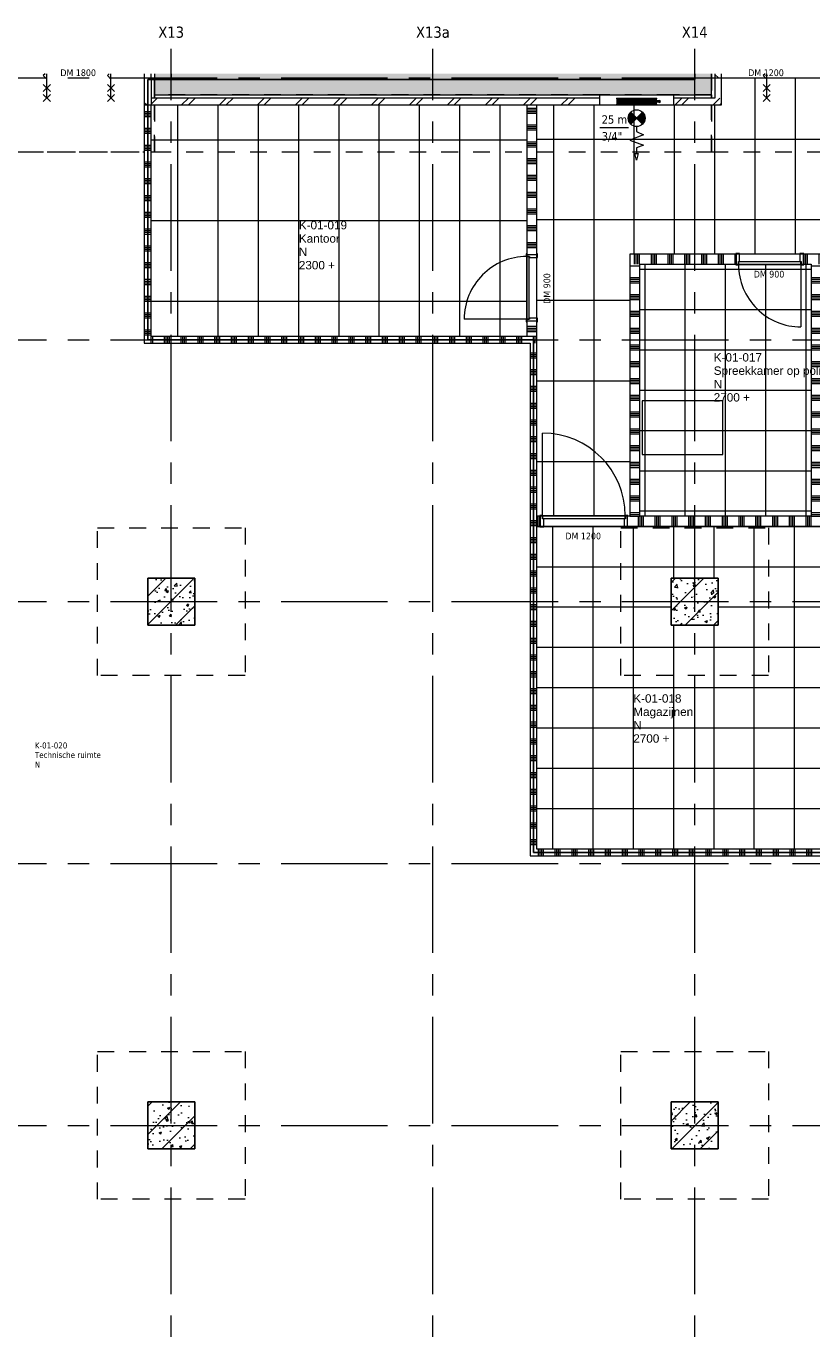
# Model space of a CAD drawing. Header units: millimetres. Extents: x 83969 to 141394, y 139608 to 176267.
# Tile 18 of 40: x 99242 to 110943, y 156620 to 176267. Entities that reach past the tile are written whole.
import ezdxf
from ezdxf.enums import TextEntityAlignment as Align

# ---------------------------------------------------------------- set-up
doc = ezdxf.new("R2010")
doc.units = ezdxf.units.MM
doc.header["$LTSCALE"] = 50
doc.linetypes.add('B0401', pattern=[9.5, 5, -1.5, -3])
doc.linetypes.add('CENTER', pattern=[50.8, 31.75, -6.35, 6.35, -6.35])
for name, color, linetype in [('00---0--FM-RUIMTENR', 7, 'Continuous'), ('AL68----_BRAND_60 MIN', 92, 'BR60'), ('AT$1A---_BWDTEKST', 7, 'Continuous'), ('AT$1A---_PLAFONDHOOGTE', 7, 'Continuous'), ('AT$1A---_TEKST', 7, 'Continuous'), ('AT$1A---_ZONETEKST', 7, 'Continuous')]:
    doc.layers.add(name, color=color, linetype=linetype)
for name, color, linetype, lineweight in [('A--L$01A__Algemeen', 7, 'Continuous', 13), ('AA$1A---_ARCEER', 1, 'Continuous', 18), ('AL$7A---_STRAMIEN', 8, 'CENTER', 9), ('AL21----_BUITENWAND', 7, 'Continuous', 9), ('AL22----_BINNENWAND', 7, 'Continuous', 9), ('AL28----_KOLOMKOP_BETONBAND', 2, 'B0401', 9), ('AL28----_KONSTRUKTIES', 4, 'Continuous', 9), ('AL32----_BINNENKOZIJN', 3, 'Continuous', 9), ('AL32----_tekst', 14, 'Continuous', 9), ('AL35----_PLAFONDS', 16, 'Continuous', 9), ('AL67----_BSH', 5, 'Continuous', 9), ('AL72----_INRGEBRUIKSR', 6, 'Continuous', 9), ('AL72----_INRGEBRUIKSR_OUD', 6, 'Continuous', 9), ('AT$1A---_200ZONETEKST', 7, 'Continuous', 9)]:
    doc.layers.add(name, color=color, linetype=linetype, lineweight=lineweight)
doc.styles.add('FM_TEKST', font='arial.ttf')
doc.styles.add('Tahoma', font='tahoma.ttf', dxfattribs={"height": 100})
doc.styles.add('Tahoma_1', font='tahoma.ttf', dxfattribs={"height": 90})
doc.styles.add('Tahoma_2', font='tahoma.ttf', dxfattribs={"height": 125})
doc.styles.add('Tahoma_3', font='tahoma.ttf', dxfattribs={"height": 166.628086})
doc.linetypes.add('BR60', pattern='A,15,-1,["60",Standard,S=2.5,R=0,X=0,Y=-1.25],-4', length=20)
pattern_1 = [(50, (154885.57, 120319.74), (364.3679, -31.8783), [38.1, -419.1]), (355, (154885.57, 120319.74), (-70.4859, 382.1133), [30.48, -335.28]), (100.451, (154915.94, 120317.1), (293.885, 350.2334), [32.38, -356.18]), (46.184, (154885.57, 120421.34), (542.1585, -84.0858), [57.15, -628.65]), (96.636, (154930.75, 120414.33), (474.805, 494.8554), [48.57, -534.27]), (351.184, (154885.6, 120421.34), (474.81, 494.85), [45.72, -502.92]), (21, (154936.37, 120395.94), (303.2285, -204.5305), [38.1, -419.1]), (326, (154936.37, 120395.94), (123.6039, 368.376), [30.48, -335.28]), (71.451, (154961.64, 120378.9), (426.8341, 163.8427), [32.38, -356.18]), (37.5, (154885.57, 120319.74), (6.17665, 169.11015), [1.676, -329.54, 1.676, -338.684, -336.55]), (37.5, (154885.57, 120319.74), (6.17665, 169.11015), [-671.576, 1.676, -334.874]), (7.5, (154885.57, 120319.74), (133.63888, 200.3615), [1.676, -192.38, 1.676, -321.92, -128.27]), (7.5, (154885.57, 120319.74), (133.63888, 200.3615), [-517.652, 1.676, -126.594]), (327.5, (154772.29, 120319.74), (271.18182, -11.45836), [1.676, -125.324, 1.676, -394.564, -525.78]), (327.5, (154772.29, 120319.74), (271.18182, -11.45836), [-523.24, 1.676, -524.104]), (317.5, (154721.5, 120319.74), (296.2585, 50.85285), [1.676, -163.424, 1.676, -261.468, -373.38]), (317.5, (154721.5, 120319.74), (296.2585, 50.85285), [-428.244, 1.676, -371.704]), (45, (154885.57, 120319.74), (211.036, -211.036), [])]

# ---------------------------------------------------------------- blocks, each defined once
blk = doc.blocks.new('A$C624C5264')
at = {"layer": 'AL72----_INRGEBRUIKSR_OUD', "linetype": 'Continuous'}
blk.add_lwpolyline([(23820, -5610), (23820, -4810), (22620, -4810), (22620, -5610)], close=True, dxfattribs=at)
blk = doc.blocks.new('28_LUMC_MOD_kolom beton vierkant_met kolomkop - 700_700 met kolomkop-7985843-bwd N-01')
at = {"layer": 'AL28----_KOLOMKOP_BETONBAND'}
for p, q in [((-1100, 1100), (1100, 1100)), ((-1100, -1100), (-1100, 1100)), ((1100, 1100), (1100, -1100)), ((1100, -1100), (-1100, -1100))]:
    blk.add_line(p, q, dxfattribs=at)
at = {"layer": 'AL28----_KONSTRUKTIES'}
for p, q in [((-350, 350), (350, 350)), ((-350, -350), (-350, 350)), ((350, 350), (350, -350)), ((350, -350), (-350, -350))]:
    blk.add_line(p, q, dxfattribs=at)
blk = doc.blocks.new('LUMC_constructie_2018_rvt-1-bwd N-01')
at = {"layer": 'AA$1A---_ARCEER'}
h = blk.add_hatch(dxfattribs=at)
h.set_pattern_fill('FP_250', color=256, style=0, pattern_type=2)
h.set_pattern_definition(pattern_1)
h.paths.add_polyline_path([(107922, 175250), (109450, 175250), (109450, 175563), (101150, 175563), (101150, 175250), (107541, 175250)], flags=0)
h = blk.add_hatch(dxfattribs=at)
h.set_pattern_fill('FP_250', color=256, style=0, pattern_type=2)
h.set_pattern_definition(pattern_1)
h.paths.add_polyline_path([(101050, 167350), (101750, 167350), (101750, 168050), (101050, 168050)], flags=0)
h = blk.add_hatch(dxfattribs=at)
h.set_pattern_fill('FP_250', color=256, style=0, pattern_type=2)
h.set_pattern_definition(pattern_1)
h.paths.add_polyline_path([(109550, 167350), (109550, 168050), (108850, 168050), (108850, 167350)], flags=0)
h = blk.add_hatch(dxfattribs=at)
h.set_pattern_fill('FP_250', color=256, style=0, pattern_type=2)
h.set_pattern_definition(pattern_1)
h.paths.add_polyline_path([(101750, 159550), (101750, 160250), (101050, 160250), (101050, 159550)], flags=0)
h = blk.add_hatch(dxfattribs=at)
h.set_pattern_fill('FP_250', color=256, style=0, pattern_type=2)
h.set_pattern_definition(pattern_1)
h.paths.add_polyline_path([(108850, 159550), (109550, 159550), (109550, 160250), (108850, 160250)], flags=0)
at = {"layer": 'AL22----_BINNENWAND'}
for p, q in [((101150, 175563), (101150, 175250)), ((109450, 175250), (109450, 175563)), ((101150, 175250), (109450, 175250))]:
    blk.add_line(p, q, dxfattribs=at)
at = {"layer": 'AL28----_KOLOMKOP_BETONBAND'}
for p, q in [((101150, 175250), (101150, 175563)), ((109450, 175563), (109450, 175250)), ((101150, 175250), (101150, 175200)), ((101150, 175200), (101150, 175250)), ((107785, 175250), (101150, 175250)), ((101150, 175250), (101150, 175200)), ((101150, 175200), (101150, 175250)), ((101150, 175100), (101150, 174400)), ((101150, 174400), (101150, 175100)), ((101150, 175100), (101150, 174400)), ((101150, 174400), (101150, 175100)), ((108885, 175250), (107785, 175250)), ((109450, 175250), (108885, 175250)), ((109450, 175250), (109450, 175200)), ((109450, 175200), (109450, 175250)), ((109450, 175250), (109450, 175200)), ((109450, 175200), (109450, 175250)), ((109450, 175100), (109450, 174400)), ((109450, 174400), (109450, 175100)), ((109450, 175100), (109450, 174400)), ((109450, 174400), (109450, 175100)), ((85778, 174400), (101000, 174400)), ((86900, 174400), (101000, 174400)), ((101100, 174400), (101150, 174400)), ((101100, 174400), (101150, 174400)), ((101150, 174400), (106700, 174400)), ((101150, 174400), (106700, 174400)), ((106850, 174400), (109450, 174400)), ((106850, 174400), (109450, 174400)), ((109450, 174400), (124735, 174400)), ((109450, 174400), (124735, 174400))]:
    blk.add_line(p, q, dxfattribs=at)
at = {"layer": 'AL28----_KONSTRUKTIES'}
for p, q in [((101750, 168050), (101050, 168050)), ((101050, 168050), (101050, 167350)), ((101750, 167350), (101750, 168050)), ((109550, 168050), (108850, 168050)), ((108850, 168050), (108850, 167350)), ((109550, 167350), (109550, 168050)), ((101050, 167350), (101750, 167350)), ((108850, 167350), (109550, 167350)), ((101750, 160250), (101050, 160250)), ((101050, 160250), (101050, 159550)), ((101750, 159550), (101750, 160250)), ((109550, 160250), (108850, 160250)), ((108850, 160250), (108850, 159550)), ((109550, 159550), (109550, 160250)), ((101050, 159550), (101750, 159550)), ((108850, 159550), (109550, 159550))]:
    blk.add_line(p, q, dxfattribs=at)
at = {"rotation": 89.9999999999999}
for p in [(101400, 167700), (109200, 167700), (101400, 159900), (109200, 159900)]:
    blk.add_blockref('28_LUMC_MOD_kolom beton vierkant_met kolomkop - 700_700 met kolomkop-7985843-bwd N-01', p, dxfattribs=at)
blk = doc.blocks.new('65_LUMC_MOD_brandslanghaspel_nieuw - Haspel in nis _25m 3_4__-3446644-bwd N-01')
at = {"layer": 'A--L$01A__Algemeen'}
blk.add_hatch(color=256, dxfattribs=at).paths.add_polyline_path([(108424, 174812), (108441, 174834), (108453, 174859), (108460, 174886), (108460, 174914), (108453, 174941), (108441, 174967), (108424, 174988), (108335, 174900)], flags=0)
at = {"layer": 'AL72----_INRGEBRUIKSR'}
blk.add_hatch(color=256, dxfattribs=at).paths.add_polyline_path([(108247, 174812), (108335, 174900), (108247, 174988), (108229, 174967), (108217, 174941), (108211, 174914), (108211, 174886), (108217, 174859), (108229, 174834)], flags=0)
at = {"layer": 'A--L$01A__Algemeen'}
for p, q in [((108247, 174988), (108335, 174900)), ((108247, 174812), (108424, 174988)), ((108247, 174988), (108424, 174812)), ((108335, 174900), (108247, 174812)), ((108335, 174900), (108424, 174988)), ((108424, 174812), (108335, 174900)), ((108335, 174775), (108335, 174700)), ((108335, 174700), (108435, 174650)), ((108435, 174650), (108235, 174575)), ((108235, 174575), (108435, 174500)), ((108435, 174500), (108335, 174460)), ((108335, 174275), (108310, 174375)), ((108310, 174375), (108360, 174375)), ((108335, 174460), (108335, 174375)), ((108360, 174375), (108335, 174275))]:
    blk.add_line(p, q, dxfattribs=at)
blk.add_circle((108335, 174900), 125, dxfattribs=at)
for start, end in [(134.9631, 225.0065), (314.9783, 45.0217)]:
    blk.add_arc((108335, 174900), 125, start, end, dxfattribs=at)
at = {"layer": 'AL21----_BUITENWAND'}
for p, q in [((107785, 175200), (107785, 175250)), ((107785, 175100), (108035, 175100)), ((108635, 175100), (108885, 175100)), ((108885, 175250), (108885, 175200))]:
    blk.add_line(p, q, dxfattribs=at)
at = {"layer": 'AL67----_BSH'}
for p, q in [((108035, 175200), (108035, 175190)), ((108035, 175200), (108635, 175200)), ((108035, 175190), (108635, 175190)), ((108035, 175110), (108035, 175100)), ((108335, 175110), (108035, 175110)), ((108335, 175100), (108035, 175100)), ((108055, 175170), (108335, 175170)), ((108055, 175150), (108335, 175150)), ((108055, 175130), (108335, 175130)), ((108335, 175170), (108616, 175170)), ((108335, 175150), (108616, 175150)), ((108335, 175130), (108616, 175130)), ((108635, 175110), (108335, 175110)), ((108635, 175100), (108335, 175100)), ((108635, 175190), (108635, 175200)), ((108635, 175100), (108635, 175110))]:
    blk.add_line(p, q, dxfattribs=at)
at = {"layer": 'AL67----_BSH', "flags": 128}
for points in [[(108053, 175170), (108053, 175170), (108052, 175170), (108052, 175170), (108052, 175170), (108051, 175170), (108051, 175170), (108051, 175170), (108050, 175171), (108050, 175171), (108049, 175171), (108049, 175171), (108049, 175171), (108048, 175171), (108048, 175172), (108048, 175172), (108047, 175172), (108047, 175172), (108047, 175172), (108046, 175173), (108046, 175173), (108046, 175173), (108046, 175174), (108045, 175174), (108045, 175174), (108045, 175175), (108045, 175175), (108044, 175175), (108044, 175176), (108044, 175176), (108044, 175176), (108044, 175177), (108044, 175177), (108044, 175178), (108043, 175178), (108043, 175178), (108043, 175179), (108043, 175179), (108043, 175179), (108043, 175180), (108043, 175180), (108043, 175181), (108043, 175181), (108043, 175181), (108043, 175182), (108044, 175182), (108044, 175183), (108044, 175183), (108044, 175183), (108044, 175184), (108044, 175184), (108044, 175185), (108045, 175185), (108045, 175185), (108045, 175186), (108045, 175186), (108045, 175186), (108046, 175187), (108046, 175187), (108046, 175187), (108047, 175187), (108047, 175188), (108047, 175188), (108047, 175188), (108048, 175188), (108048, 175189), (108048, 175189), (108049, 175189), (108049, 175189), (108050, 175189), (108050, 175189), (108050, 175190), (108051, 175190), (108051, 175190), (108051, 175190), (108052, 175190), (108052, 175190), (108053, 175190), (108053, 175190), (108053, 175190)], [(108053, 175150), (108053, 175150), (108052, 175150), (108052, 175150), (108052, 175150), (108051, 175150), (108051, 175150), (108051, 175150), (108050, 175151), (108050, 175151), (108049, 175151), (108049, 175151), (108049, 175151), (108048, 175151), (108048, 175152), (108048, 175152), (108047, 175152), (108047, 175152), (108047, 175152), (108046, 175153), (108046, 175153), (108046, 175153), (108046, 175154), (108045, 175154), (108045, 175154), (108045, 175155), (108045, 175155), (108044, 175155), (108044, 175156), (108044, 175156), (108044, 175156), (108044, 175157), (108044, 175157), (108044, 175158), (108043, 175158), (108043, 175158), (108043, 175159), (108043, 175159), (108043, 175159), (108043, 175160), (108043, 175160), (108043, 175161), (108043, 175161), (108043, 175161), (108043, 175162), (108044, 175162), (108044, 175163), (108044, 175163), (108044, 175163), (108044, 175164), (108044, 175164), (108044, 175165), (108045, 175165), (108045, 175165), (108045, 175166), (108045, 175166), (108045, 175166), (108046, 175167), (108046, 175167), (108046, 175167), (108047, 175167), (108047, 175168), (108047, 175168), (108047, 175168), (108048, 175168), (108048, 175169), (108048, 175169), (108049, 175169), (108049, 175169), (108050, 175169), (108050, 175169), (108050, 175170), (108051, 175170), (108051, 175170), (108051, 175170), (108052, 175170), (108052, 175170), (108053, 175170), (108053, 175170), (108053, 175170)], [(108053, 175130), (108053, 175130), (108052, 175130), (108052, 175130), (108052, 175130), (108051, 175130), (108051, 175130), (108051, 175130), (108050, 175131), (108050, 175131), (108049, 175131), (108049, 175131), (108049, 175131), (108048, 175131), (108048, 175132), (108048, 175132), (108047, 175132), (108047, 175132), (108047, 175132), (108046, 175133), (108046, 175133), (108046, 175133), (108046, 175134), (108045, 175134), (108045, 175134), (108045, 175135), (108045, 175135), (108044, 175135), (108044, 175136), (108044, 175136), (108044, 175136), (108044, 175137), (108044, 175137), (108044, 175138), (108043, 175138), (108043, 175138), (108043, 175139), (108043, 175139), (108043, 175139), (108043, 175140), (108043, 175140), (108043, 175141), (108043, 175141), (108043, 175141), (108043, 175142), (108044, 175142), (108044, 175143), (108044, 175143), (108044, 175143), (108044, 175144), (108044, 175144), (108044, 175145), (108045, 175145), (108045, 175145), (108045, 175146), (108045, 175146), (108045, 175146), (108046, 175147), (108046, 175147), (108046, 175147), (108047, 175147), (108047, 175148), (108047, 175148), (108047, 175148), (108048, 175148), (108048, 175149), (108048, 175149), (108049, 175149), (108049, 175149), (108050, 175149), (108050, 175149), (108050, 175150), (108051, 175150), (108051, 175150), (108051, 175150), (108052, 175150), (108052, 175150), (108053, 175150), (108053, 175150), (108053, 175150)], [(108053, 175110), (108053, 175110), (108052, 175110), (108052, 175110), (108052, 175110), (108051, 175110), (108051, 175110), (108051, 175110), (108050, 175111), (108050, 175111), (108049, 175111), (108049, 175111), (108049, 175111), (108048, 175111), (108048, 175112), (108048, 175112), (108047, 175112), (108047, 175112), (108047, 175112), (108046, 175113), (108046, 175113), (108046, 175113), (108046, 175114), (108045, 175114), (108045, 175114), (108045, 175115), (108045, 175115), (108044, 175115), (108044, 175116), (108044, 175116), (108044, 175116), (108044, 175117), (108044, 175117), (108044, 175118), (108043, 175118), (108043, 175118), (108043, 175119), (108043, 175119), (108043, 175119), (108043, 175120), (108043, 175120), (108043, 175121), (108043, 175121), (108043, 175121), (108043, 175122), (108044, 175122), (108044, 175123), (108044, 175123), (108044, 175123), (108044, 175124), (108044, 175124), (108044, 175125), (108045, 175125), (108045, 175125), (108045, 175126), (108045, 175126), (108045, 175126), (108046, 175127), (108046, 175127), (108046, 175127), (108047, 175127), (108047, 175128), (108047, 175128), (108047, 175128), (108048, 175128), (108048, 175129), (108048, 175129), (108049, 175129), (108049, 175129), (108050, 175129), (108050, 175129), (108050, 175130), (108051, 175130), (108051, 175130), (108051, 175130), (108052, 175130), (108052, 175130), (108053, 175130), (108053, 175130), (108053, 175130)], [(108078, 175160), (108075, 175160), (108075, 175160)], [(108078, 175140), (108075, 175140), (108075, 175140)], [(108617, 175190), (108618, 175190), (108618, 175190), (108619, 175190), (108619, 175190), (108619, 175190), (108620, 175190), (108620, 175190), (108620, 175189), (108621, 175189), (108621, 175189), (108622, 175189), (108622, 175189), (108622, 175189), (108623, 175188), (108623, 175188), (108623, 175188), (108624, 175188), (108624, 175188), (108624, 175187), (108625, 175187), (108625, 175187), (108625, 175186), (108625, 175186), (108626, 175186), (108626, 175185), (108626, 175185), (108626, 175185), (108626, 175184), (108627, 175184), (108627, 175184), (108627, 175183), (108627, 175183), (108627, 175182), (108627, 175182), (108627, 175182), (108627, 175181), (108627, 175181), (108627, 175181), (108627, 175180), (108627, 175180), (108627, 175179), (108627, 175179), (108627, 175179), (108627, 175178), (108627, 175178), (108627, 175177), (108627, 175177), (108627, 175177), (108627, 175176), (108626, 175176), (108626, 175175), (108626, 175175), (108626, 175175), (108626, 175174), (108625, 175174), (108625, 175174), (108625, 175173), (108625, 175173), (108624, 175173), (108624, 175173), (108624, 175172), (108623, 175172), (108623, 175172), (108623, 175172), (108622, 175171), (108622, 175171), (108622, 175171), (108621, 175171), (108621, 175171), (108621, 175171), (108620, 175170), (108620, 175170), (108620, 175170), (108619, 175170), (108619, 175170), (108618, 175170), (108618, 175170), (108618, 175170), (108617, 175170)], [(108617, 175170), (108618, 175170), (108618, 175170), (108619, 175170), (108619, 175170), (108619, 175170), (108620, 175170), (108620, 175170), (108620, 175169), (108621, 175169), (108621, 175169), (108622, 175169), (108622, 175169), (108622, 175169), (108623, 175168), (108623, 175168), (108623, 175168), (108624, 175168), (108624, 175168), (108624, 175167), (108625, 175167), (108625, 175167), (108625, 175166), (108625, 175166), (108626, 175166), (108626, 175165), (108626, 175165), (108626, 175165), (108626, 175164), (108627, 175164), (108627, 175164), (108627, 175163), (108627, 175163), (108627, 175162), (108627, 175162), (108627, 175162), (108627, 175161), (108627, 175161), (108627, 175161), (108627, 175160), (108627, 175160), (108627, 175159), (108627, 175159), (108627, 175159), (108627, 175158), (108627, 175158), (108627, 175157), (108627, 175157), (108627, 175157), (108627, 175156), (108626, 175156), (108626, 175155), (108626, 175155), (108626, 175155), (108626, 175154), (108625, 175154), (108625, 175154), (108625, 175153), (108625, 175153), (108624, 175153), (108624, 175153), (108624, 175152), (108623, 175152), (108623, 175152), (108623, 175152), (108622, 175151), (108622, 175151), (108622, 175151), (108621, 175151), (108621, 175151), (108621, 175151), (108620, 175150), (108620, 175150), (108620, 175150), (108619, 175150), (108619, 175150), (108618, 175150), (108618, 175150), (108618, 175150), (108617, 175150)], [(108617, 175150), (108618, 175150), (108618, 175150), (108619, 175150), (108619, 175150), (108619, 175150), (108620, 175150), (108620, 175150), (108620, 175149), (108621, 175149), (108621, 175149), (108622, 175149), (108622, 175149), (108622, 175149), (108623, 175148), (108623, 175148), (108623, 175148), (108624, 175148), (108624, 175148), (108624, 175147), (108625, 175147), (108625, 175147), (108625, 175146), (108625, 175146), (108626, 175146), (108626, 175145), (108626, 175145), (108626, 175145), (108626, 175144), (108627, 175144), (108627, 175144), (108627, 175143), (108627, 175143), (108627, 175142), (108627, 175142), (108627, 175142), (108627, 175141), (108627, 175141), (108627, 175141), (108627, 175140), (108627, 175140), (108627, 175139), (108627, 175139), (108627, 175139), (108627, 175138), (108627, 175138), (108627, 175137), (108627, 175137), (108627, 175137), (108627, 175136), (108626, 175136), (108626, 175135), (108626, 175135), (108626, 175135), (108626, 175134), (108625, 175134), (108625, 175134), (108625, 175133), (108625, 175133), (108624, 175133), (108624, 175133), (108624, 175132), (108623, 175132), (108623, 175132), (108623, 175132), (108622, 175131), (108622, 175131), (108622, 175131), (108621, 175131), (108621, 175131), (108621, 175131), (108620, 175130), (108620, 175130), (108620, 175130), (108619, 175130), (108619, 175130), (108618, 175130), (108618, 175130), (108618, 175130), (108617, 175130)], [(108617, 175130), (108618, 175130), (108618, 175130), (108619, 175130), (108619, 175130), (108619, 175130), (108620, 175130), (108620, 175130), (108620, 175129), (108621, 175129), (108621, 175129), (108622, 175129), (108622, 175129), (108622, 175129), (108623, 175128), (108623, 175128), (108623, 175128), (108624, 175128), (108624, 175128), (108624, 175127), (108625, 175127), (108625, 175127), (108625, 175126), (108625, 175126), (108626, 175126), (108626, 175125), (108626, 175125), (108626, 175125), (108626, 175124), (108627, 175124), (108627, 175124), (108627, 175123), (108627, 175123), (108627, 175122), (108627, 175122), (108627, 175122), (108627, 175121), (108627, 175121), (108627, 175121), (108627, 175120), (108627, 175120), (108627, 175119), (108627, 175119), (108627, 175119), (108627, 175118), (108627, 175118), (108627, 175117), (108627, 175117), (108627, 175117), (108627, 175116), (108626, 175116), (108626, 175115), (108626, 175115), (108626, 175115), (108626, 175114), (108625, 175114), (108625, 175114), (108625, 175113), (108625, 175113), (108624, 175113), (108624, 175113), (108624, 175112), (108623, 175112), (108623, 175112), (108623, 175112), (108622, 175111), (108622, 175111), (108622, 175111), (108621, 175111), (108621, 175111), (108621, 175111), (108620, 175110), (108620, 175110), (108620, 175110), (108619, 175110), (108619, 175110), (108618, 175110), (108618, 175110), (108618, 175110), (108617, 175110)], [(108664, 175160), (108664, 175160), (108652, 175160), (108638, 175160), (108637, 175160), (108631, 175160), (108631, 175160), (108627, 175160)], [(108664, 175140), (108664, 175140), (108652, 175140), (108638, 175140), (108637, 175140), (108631, 175140), (108631, 175140), (108627, 175140)], [(108675, 175160), (108672, 175160), (108670, 175160)], [(108675, 175140), (108672, 175140), (108670, 175140)]]:
    blk.add_lwpolyline(points, dxfattribs=at)
at = {"layer": 'AL67----_BSH'}
for radius, start, end in [(15, 0, 180), (15, 180, 0), (10, 0, 180), (10, 180, 0)]:
    blk.add_arc((108675, 175150), radius, start, end, dxfattribs=at)
blk = doc.blocks.new('32_LUMC_MOD_standaard kozijn_houten draaideur_enkel - 900x2108mm_56_17_x170mm-10041633-bwd N-01')
at = {"layer": 'AL32----_BINNENKOZIJN'}
blk.add_line((-465, 79), (-465, 1009), dxfattribs=at)
blk.add_arc((-465, 79), 930, 360, 90, dxfattribs=at)
blk = doc.blocks.new('30_LUMC_MOD_houten deurblad_update - wit _standaard_-9998313-bwd N-01')
at = {"layer": 'AL32----_BINNENKOZIJN'}
for p, q in [((465, 20), (-465, 20)), ((-465, 20), (-465, -20)), ((465, -20), (465, 20)), ((-465, -20), (465, -20))]:
    blk.add_line(p, q, dxfattribs=at)
blk = doc.blocks.new('30_LUMC_MOD_binnenkozijn_standaard - hout-9524221-bwd N-01')
at = {"layer": 'AL32----_BINNENKOZIJN'}
for p, q in [((-467, 85), (-506, 85)), ((-506, 85), (-506, 75)), ((-467, 34), (-467, 85)), ((-450, 34), (-467, 34)), ((-450, -85), (-450, 34)), ((467, 34), (450, 34)), ((450, 34), (450, -85)), ((506, 85), (467, 85)), ((467, 85), (467, 34)), ((506, 75), (506, 85)), ((-506, -75), (-506, -85)), ((-506, -85), (-450, -85)), ((450, -85), (506, -85)), ((506, -85), (506, -75))]:
    blk.add_line(p, q, dxfattribs=at)
blk = doc.blocks.new('32_LUMC_MOD_standaard kozijn_houten draaideur_enkel - 1200x2108mm_56_17_x170mm-10041754-bwd N-01')
at = {"layer": 'AL32----_BINNENKOZIJN'}
blk.add_line((-615, 79), (-615, 1309), dxfattribs=at)
blk.add_arc((-615, 79), 1230, 360, 90, dxfattribs=at)
blk = doc.blocks.new('30_LUMC_MOD_houten deurblad_update - wit _standaard_-9998304-bwd N-01')
at = {"layer": 'AL32----_BINNENKOZIJN'}
for p, q in [((615, 20), (-615, 20)), ((-615, 20), (-615, -20)), ((615, -20), (615, 20)), ((-615, -20), (615, -20))]:
    blk.add_line(p, q, dxfattribs=at)
blk = doc.blocks.new('30_LUMC_MOD_binnenkozijn_standaard - hout-9524275-bwd N-01')
at = {"layer": 'AL32----_BINNENKOZIJN'}
for p, q in [((-617, 85), (-656, 85)), ((-656, 85), (-656, 75)), ((-617, 34), (-617, 85)), ((-600, 34), (-617, 34)), ((-600, -85), (-600, 34)), ((617, 34), (600, 34)), ((600, 34), (600, -85)), ((656, 85), (617, 85)), ((617, 85), (617, 34)), ((656, 75), (656, 85)), ((-656, -75), (-656, -85)), ((-656, -85), (-600, -85)), ((600, -85), (656, -85)), ((656, -85), (656, -75))]:
    blk.add_line(p, q, dxfattribs=at)
blk = doc.blocks.new('32_LUMC_MOD_standaard kozijn_houten draaideur_dubbel - 1800x2108mm_56_17_x150mm-9930319-bwd N-01')
for p, q in [((-503, -237), (-531, -265)), ((-531, -265), (-478, -318)), ((-478, -600), (-478, -237)), ((-478, -600), (-478, -237)), ((453, -237), (425, -265)), ((425, -265), (478, -318)), ((478, -600), (478, -237)), ((478, -600), (478, -237)), ((-425, -503), (-531, -397)), ((-531, -503), (-425, -397)), ((-425, -653), (-531, -547)), ((-531, -653), (-425, -547)), ((531, -503), (425, -397)), ((425, -503), (531, -397)), ((531, -653), (425, -547)), ((425, -653), (531, -547))]:
    blk.add_line(p, q)
blk = doc.blocks.new('32_LUMC_MOD_standaard kozijn_houten draaideur_enkel - 1200x2108mm_56_17_x150mm-10042632-bwd N-01')
for p, q in [((-25, -237), (-53, -265)), ((-53, -265), (0, -318)), ((0, -600), (0, -237)), ((0, -600), (0, -237)), ((53, -503), (-53, -397)), ((-53, -503), (53, -397)), ((53, -653), (-53, -547)), ((-53, -653), (53, -547))]:
    blk.add_line(p, q)
blk = doc.blocks.new('FM_RM4')
for tag, p, flags in [('BEDRIJFSORGAAN', (0, -1378), 1), ('RUIMTESOORT', (-5, -1668), 1), ('GEBRUIK', (-40, -1963), 1), ('OPPERVLAKTE', (-35, -2248), 9), ('VLOEROPP', (-55, -2518), 9), ('OMTREK', (-40, -2803), 9), ('HANDLE', (-50, -3118), 9), ('VLRHANDLE', (-55, -3383), 9), ('HANDLEBLOK', (-50, -3673), 9)]:
    blk.add_attdef(tag, p, '', height=125, dxfattribs=dict(flags=flags))
at = {"layer": 'AT$1A---_BWDTEKST', "style": 'FM_TEKST'}
blk.add_attdef('BOUWDEEL', text='', height=125, dxfattribs=at).set_placement((0, -398), align=Align.MIDDLE_LEFT)
at = {"layer": 'AT$1A---_PLAFONDHOOGTE', "style": 'FM_TEKST'}
blk.add_attdef('PLAFONDHOOGTE', text='', height=125, dxfattribs=at).set_placement((0, -596), align=Align.MIDDLE_LEFT)
at = {"layer": 'AT$1A---_TEKST', "style": 'FM_TEKST'}
blk.add_attdef('RUIMTENAAM', text='', height=125, dxfattribs=at).set_placement((0, -198), align=Align.MIDDLE_LEFT)
at = {"layer": 'AT$1A---_ZONETEKST', "style": 'FM_TEKST'}
blk.add_attdef('RUIMTENR', text='', height=125, dxfattribs=at).set_placement((0, 0), align=Align.MIDDLE_LEFT)

msp = doc.modelspace()

# ---------------------------------------------------------------- hatches: boundary and pattern name
at = {"layer": 'AA$1A---_ARCEER'}
h = msp.add_hatch(dxfattribs=at)
h.set_pattern_fill('FP_164', color=256, angle=225, style=0, pattern_type=2)
h.set_pattern_definition([(135, (101100, 175500), (-282.84, -282.84), []), (135, (101100, 175600), (-282.84, -282.84), [])])
h.paths.add_polyline_path([(101000, 175100), (101100, 175100), (101100, 175500), (101000, 175500)], flags=0)
h = msp.add_hatch(dxfattribs=at)
h.set_pattern_fill('FP_231', color=256, angle=225, style=0, pattern_type=2)
h.set_pattern_definition([(135, (109600, 177049.5), (-282.84, -282.84), []), (135, (109600, 177149.5), (-282.84, -282.84), [])])
h.paths.add_polyline_path([(109500, 175500), (109600, 175500), (109600, 175563), (109500, 175563)], flags=0)
h = msp.add_hatch(dxfattribs=at)
h.set_pattern_fill('FP_130', color=256, angle=270, style=0, pattern_type=2)
h.set_pattern_definition([(180, (101100, 173425), (6e-13, -250), []), (180, (101100, 173450), (6e-13, -250), []), (180, (101100, 173475), (6e-13, -250), []), (180, (101100, 173500), (6e-13, -250), [])])
h.paths.add_polyline_path([(101100, 171550), (101100, 175100), (101000, 175100), (101000, 171550)], flags=0)
h = msp.add_hatch(dxfattribs=at)
h.set_pattern_fill('FP_163', color=256, angle=-135, style=0, pattern_type=2)
h.set_pattern_definition([(225, (105150, 175200), (282.843, -282.843), []), (225, (105050, 175200), (282.843, -282.843), [])])
h.paths.add_polyline_path([(107541, 175100), (107785, 175100), (107785, 175200), (101100, 175200), (101100, 175100), (106781, 175100)], flags=0)
h.paths.add_polyline_path([(109600, 175100), (109600, 175200), (108885, 175200), (108885, 175100), (109062, 175100)], flags=0)
h = msp.add_hatch(dxfattribs=at)
h.set_pattern_fill('FP_165', color=256, angle=270, style=0, pattern_type=2)
h.set_pattern_definition([(180, (106850, 173475), (-3e-14, -250), []), (180, (106850, 173500), (-3e-14, -250), []), (180, (106850, 173525), (-3e-14, -250), []), (180, (106850, 173550), (-3e-14, -250), [])])
h.paths.add_polyline_path([(106850, 171650), (106850, 171878), (106700, 171878), (106700, 171650)], flags=0)
h.paths.add_polyline_path([(106850, 172870), (106850, 175100), (106700, 175100), (106700, 172870)], flags=0)
h = msp.add_hatch(dxfattribs=at)
h.set_pattern_fill('FP_160', color=256, angle=-90, style=0, pattern_type=2)
h.set_pattern_definition([(270, (110380, 172875), (250, 2e-14), []), (270, (110355, 172875), (250, 2e-14), []), (270, (110330, 172875), (250, 2e-14), []), (270, (110305, 172875), (250, 2e-14), [])])
h.paths.add_polyline_path([(110935, 172725), (111175, 172725), (111175, 172875), (110815, 172875), (110815, 172725)], flags=0)
h.paths.add_polyline_path([(112725, 172725), (112725, 172875), (112167, 172875), (112167, 172725)], flags=0)
h.paths.add_polyline_path([(109823, 172725), (109823, 172875), (108235, 172875), (108235, 172725), (108385, 172725)], flags=0)
h = msp.add_hatch(dxfattribs=at)
h.set_pattern_fill('FP_161', color=256, angle=270, style=0, pattern_type=2)
h.set_pattern_definition([(180, (108385, 170950), (-3e-14, -250), []), (180, (108385, 170975), (-3e-14, -250), []), (180, (108385, 171000), (-3e-14, -250), []), (180, (108385, 171025), (-3e-14, -250), [])])
h.paths.add_polyline_path([(108385, 168975), (108385, 172725), (108235, 172725), (108235, 168975), (108302, 168975)], flags=0)
h = msp.add_hatch(dxfattribs=at)
h.set_pattern_fill('FP_162', color=256, angle=270, style=0, pattern_type=2)
h.set_pattern_definition([(180, (111085, 170950), (-3e-14, -250), []), (180, (111085, 170975), (-3e-14, -250), []), (180, (111085, 171000), (-3e-14, -250), []), (180, (111085, 171025), (-3e-14, -250), [])])
h.paths.add_polyline_path([(111085, 168975), (111085, 172725), (110935, 172725), (110935, 168975)], flags=0)
h = msp.add_hatch(dxfattribs=at)
h.set_pattern_fill('FP_131', color=256, angle=-90, style=0, pattern_type=2)
h.set_pattern_definition([(270, (103875, 171650), (250, -5e-12), []), (270, (103850, 171650), (250, -5e-12), []), (270, (103825, 171650), (250, -5e-12), []), (270, (103800, 171650), (250, -5e-12), [])])
h.paths.add_polyline_path([(101100, 171550), (106850, 171550), (106850, 171650), (101100, 171650)], flags=0)
h = msp.add_hatch(dxfattribs=at)
h.set_pattern_fill('FP_166', color=256, angle=270, style=0, pattern_type=2)
h.set_pattern_definition([(180, (106850, 167832.5), (6e-13, -250), []), (180, (106850, 167857.5), (6e-13, -250), []), (180, (106850, 167882.5), (6e-13, -250), []), (180, (106850, 167907.5), (6e-13, -250), [])])
h.paths.add_polyline_path([(106750, 163915), (106850, 163915), (106850, 171550), (106750, 171550), (106750, 166769)], flags=0)
h = msp.add_hatch(dxfattribs=at)
h.set_pattern_fill('FP_159', color=256, angle=-90, style=0, pattern_type=2)
h.set_pattern_definition([(270, (109687.5, 168975), (250, 2e-14), []), (270, (109662.5, 168975), (250, 2e-14), []), (270, (109637.5, 168975), (250, 2e-14), []), (270, (109612.5, 168975), (250, 2e-14), [])])
h.paths.add_polyline_path([(108302, 168825), (112725, 168825), (112725, 168975), (108196, 168975), (108196, 168825)], flags=0)
h.paths.add_polyline_path([(106850, 168825), (106904, 168825), (106904, 168975), (106850, 168975)], flags=0)
h = msp.add_hatch(dxfattribs=at)
h.set_pattern_fill('FP_167', color=256, angle=-90, style=0, pattern_type=2)
h.set_pattern_definition([(270, (109447.5, 164015), (250, -5e-12), []), (270, (109422.5, 164015), (250, -5e-12), []), (270, (109397.5, 164015), (250, -5e-12), []), (270, (109372.5, 164015), (250, -5e-12), [])])
h.paths.add_polyline_path([(106850, 163915), (112245, 163915), (112245, 164015), (106850, 164015)], flags=0)
at = {"layer": 'AL35----_PLAFONDS'}
h = msp.add_hatch(dxfattribs=at)
h.set_pattern_fill('FP_38', color=256, style=0, pattern_type=2)
h.set_pattern_definition([(0, (114900, 172188.9), (0, -1200), []), (270, (114900, 172188.9), (-600, -4e-14), [])])
h.paths.add_polyline_path([(108235, 168975), (108235, 172875), (117615, 172875), (117615, 172885), (117665, 172885), (117665, 172875), (119275, 172875), (119275, 172885), (119325, 172885), (119325, 172875), (121512, 172875), (122100, 172346), (122100, 172789), (122700, 172789), (122700, 175350), (121050, 175350), (121050, 175150), (120850, 175150), (120850, 175250), (114650, 175250), (114650, 175150), (110950, 175150), (110950, 175500), (109600, 175500), (109600, 175100), (106850, 175100), (106850, 168975)], flags=0)
h.paths.add_polyline_path([(117617, 172875), (117663, 172875), (117663, 172883), (117617, 172883)], flags=0)
h.paths.add_polyline_path([(119285, 172875), (119323, 172875), (119323, 172883), (119277, 172883), (119277, 172875)], flags=0)
h.paths.add_polyline_path([(108424, 174812), (108335, 174900), (108424, 174988), (108441, 174967), (108453, 174941), (108460, 174914), (108460, 174886), (108453, 174859), (108441, 174834)], flags=0)
h.paths.add_polyline_path([(108247, 174812), (108229, 174834), (108217, 174859), (108211, 174886), (108211, 174914), (108217, 174941), (108229, 174967), (108247, 174988), (108335, 174900), (108269, 174834)], flags=0)
h = msp.add_hatch(dxfattribs=at)
h.set_pattern_fill('FP_8', color=256, style=0, pattern_type=2)
h.set_pattern_definition([(180, (103900, 173375), (1e-13, 1200), []), (90, (103900, 173375), (600, -4e-14), [])])
h.paths.add_polyline_path([(101100, 171650), (106700, 171650), (106700, 175100), (101100, 175100)], flags=0)
h = msp.add_hatch(dxfattribs=at)
h.set_pattern_fill('FP_6', color=256, style=0, pattern_type=2)
h.set_pattern_definition([(90, (109660, 170850), (600, -4e-14), []), (0, (109660, 170850), (0, -600), [])])
h.paths.add_polyline_path([(110935, 168975), (110935, 172725), (108385, 172725), (108385, 168975)], flags=0)
h = msp.add_hatch(dxfattribs=at)
h.set_pattern_fill('FP_10', color=256, style=0, pattern_type=2)
h.set_pattern_definition([(0, (110087.5, 166420), (0, -600), []), (270, (110087.5, 166420), (-600, -4e-14), [])])
h.paths.add_polyline_path([(108302, 164015), (113325, 164015), (113325, 165825), (112725, 165825), (112725, 168825), (106850, 168825), (106850, 164015)], flags=0)
h.paths.add_polyline_path([(109550, 167350), (108850, 167350), (108850, 168050), (109550, 168050)], flags=0)

# ---------------------------------------------------------------- linework, layer by layer
at = {"layer": 'AL$7A---_STRAMIEN'}
for p, q in [((101400, 175433), (101400, 175933)), ((105300, 175433), (105300, 175933)), ((109200, 175433), (109200, 175933)), ((85257, 175500), (133415, 175500)), ((101400, 139608), (101400, 175433)), ((105300, 139608), (105300, 175433)), ((109200, 139608), (109200, 175433)), ((85257, 171600), (133415, 171600)), ((85257, 167700), (133415, 167700)), ((85257, 163800), (133415, 163800)), ((85257, 159900), (133415, 159900))]:
    msp.add_line(p, q, dxfattribs=at)
at = {"layer": 'AL21----_BUITENWAND'}
for p, q in [((101000, 175500), (101000, 175100)), ((101100, 175500), (101100, 175100)), ((109500, 175500), (109500, 175200)), ((109600, 175100), (109600, 175500)), ((101000, 175100), (107785, 175100)), ((107785, 175200), (101100, 175200)), ((107785, 175100), (107785, 175200)), ((109500, 175200), (108885, 175200)), ((108885, 175200), (108885, 175100)), ((108885, 175100), (109600, 175100))]:
    msp.add_line(p, q, dxfattribs=at)
at = {"layer": 'AL22----_BINNENWAND'}
for p, q in [((101000, 175563), (101000, 175500)), ((101100, 175500), (101100, 175563)), ((109500, 175563), (109500, 175500)), ((109600, 175500), (109600, 175563)), ((101000, 175100), (101000, 171550)), ((101100, 171650), (101100, 175100)), ((106700, 175100), (106700, 172870)), ((106850, 172870), (106850, 175100)), ((106700, 172870), (106850, 172870)), ((109823, 172875), (108235, 172875)), ((108235, 172875), (108235, 168975)), ((108385, 172725), (109823, 172725)), ((108385, 168975), (108385, 172725)), ((109823, 172725), (109823, 172875)), ((111175, 172875), (110815, 172875)), ((110815, 172875), (110815, 172725)), ((110815, 172725), (110935, 172725)), ((110935, 172725), (110935, 168975)), ((106700, 171878), (106700, 171650)), ((106850, 171878), (106700, 171878)), ((106850, 164015), (106850, 171878)), ((101000, 171550), (106750, 171550)), ((106850, 171650), (101100, 171650)), ((106750, 171550), (106750, 163915)), ((106904, 168975), (106850, 168975)), ((106904, 168825), (106904, 168975)), ((108235, 168975), (108196, 168975)), ((108196, 168975), (108196, 168825)), ((110935, 168975), (108385, 168975)), ((106850, 168825), (106904, 168825)), ((108196, 168825), (112725, 168825)), ((106750, 163915), (112095, 163915)), ((112245, 164015), (106850, 164015))]:
    msp.add_line(p, q, dxfattribs=at)
at = {"layer": 'AL35----_PLAFONDS'}
for p, q in [((109600, 175500), (110950, 175500)), ((107785, 175100), (108885, 175100)), ((106700, 172870), (106700, 171650)), ((106850, 171878), (106850, 172870)), ((117615, 172875), (109823, 172875)), ((109823, 172725), (110815, 172725)), ((108196, 168975), (106904, 168975)), ((106904, 168825), (108196, 168825)), ((109550, 168050), (108850, 168050)), ((108850, 168050), (108850, 167350)), ((109550, 167350), (109550, 168050)), ((108850, 167350), (109550, 167350))]:
    msp.add_line(p, q, dxfattribs=at)
at = {"layer": 'AL67----_BSH'}
msp.add_line((107785, 174763), (108215, 174763), dxfattribs=at)
at = {"layer": 'AL68----_BRAND_60 MIN'}
for p, q in [((101050, 175475), (109200, 175475)), ((101050, 171600), (101050, 175475)), ((101400, 175475), (101400, 175563)), ((109200, 175475), (109200, 175563)), ((101050, 171600), (106800, 171600)), ((106800, 163965), (106800, 171600)), ((106800, 163965), (112170, 163965))]:
    msp.add_line(p, q, dxfattribs=at)

# ---------------------------------------------------------------- block references
msp.add_blockref('LUMC_constructie_2018_rvt-1-bwd N-01', (0, 0))
at = {"layer": '00---0--FM-RUIMTENR'}
for p, values in [((103302, 173307), {'RUIMTENR': 'K-01-019', 'RUIMTENAAM': 'Kantoor', 'BOUWDEEL': 'N', 'PLAFONDHOOGTE': '2300 +'}), ((109484, 171338), {'RUIMTENR': 'K-01-017', 'RUIMTENAAM': 'Spreekkamer op polikliniek', 'BOUWDEEL': 'N', 'PLAFONDHOOGTE': '2700 +'}), ((108285, 166258), {'RUIMTENR': 'K-01-018', 'RUIMTENAAM': 'Magazijnen', 'BOUWDEEL': 'N', 'PLAFONDHOOGTE': '2700 +'})]:
    msp.add_blockref('FM_RM4', p, dxfattribs=at).add_auto_attribs(values)
at = {"layer": 'AL32----_BINNENKOZIJN'}
for name, p in [('32_LUMC_MOD_standaard kozijn_houten draaideur_dubbel - 1800x2108mm_56_17_x150mm-9930319-bwd N-01', (100025, 175800)), ('32_LUMC_MOD_standaard kozijn_houten draaideur_enkel - 1200x2108mm_56_17_x150mm-10042632-bwd N-01', (110274, 175800)), ('30_LUMC_MOD_houten deurblad_update - wit _standaard_-9998313-bwd N-01', (110319, 172741)), ('32_LUMC_MOD_standaard kozijn_houten draaideur_enkel - 1200x2108mm_56_17_x170mm-10041754-bwd N-01', (107550, 168900)), ('30_LUMC_MOD_binnenkozijn_standaard - hout-9524275-bwd N-01', (107550, 168900))]:
    msp.add_blockref(name, p, dxfattribs=at)
for name, p, rotation in [('32_LUMC_MOD_standaard kozijn_houten draaideur_enkel - 900x2108mm_56_17_x170mm-10041633-bwd N-01', (106775, 172374), 90), ('30_LUMC_MOD_binnenkozijn_standaard - hout-9524221-bwd N-01', (106775, 172374), 90), ('30_LUMC_MOD_houten deurblad_update - wit _standaard_-9998313-bwd N-01', (106716, 172374), 270), ('30_LUMC_MOD_binnenkozijn_standaard - hout-9524221-bwd N-01', (110319, 172800), 180), ('32_LUMC_MOD_standaard kozijn_houten draaideur_enkel - 900x2108mm_56_17_x170mm-10041633-bwd N-01', (110319, 172800), 180), ('30_LUMC_MOD_houten deurblad_update - wit _standaard_-9998304-bwd N-01', (107550, 168959), 180)]:
    msp.add_blockref(name, p, dxfattribs=dict(at, rotation=rotation))
at = {"layer": 'AL68----_BRAND_60 MIN'}
msp.add_blockref('A$C624C5264', (85800, 175500), dxfattribs=at)
at = {"layer": 'AL72----_INRGEBRUIKSR'}
msp.add_blockref('65_LUMC_MOD_brandslanghaspel_nieuw - Haspel in nis _25m 3_4__-3446644-bwd N-01', (0, 0), dxfattribs=at)

# ---------------------------------------------------------------- texts
at = {"layer": 'AL$7A---_STRAMIEN', "char_height": 166.6, "attachment_point": 2, "line_spacing_factor": 1.000232, "style": 'Tahoma_3', "bg_fill": 3, "box_fill_scale": 1.25, "bg_fill_color": 0, "bg_fill_transparency": 0}
for s, insert, width in [('X13', (101400, 176264), 461.98), ('X13a', (105300, 176264), 606.87), ('X14', (109200, 176264), 461.98)]:
    msp.add_mtext(s, dxfattribs=dict(at, insert=insert, width=width))
at = {"layer": 'AL32----_tekst', "char_height": 100, "attachment_point": 1, "style": 'Tahoma'}
for s, insert, width in [('DM 1800', (99749, 175627), 669.41), ('DM 1200', (109998, 175627), 669.41), ('DM 900', (110081, 172627), 577.21), ('DM 1200', (107274, 168727), 669.41)]:
    msp.add_mtext(s, dxfattribs=dict(at, insert=insert, width=width))
at = {"layer": 'AL32----_tekst', "insert": (106948, 172136), "char_height": 100, "width": 577.21, "attachment_point": 1, "rotation": 90, "style": 'Tahoma'}
msp.add_mtext('DM 900', dxfattribs=at)
at = {"layer": 'AL67----_BSH', "char_height": 125, "attachment_point": 1, "style": 'Tahoma_2'}
for s, insert, width in [('25 m', (107815, 174943), 481.01), ('3/4"', (107815, 174693), 396.84)]:
    msp.add_mtext(s, dxfattribs=dict(at, insert=insert, width=width))
at = {"layer": 'AT$1A---_200ZONETEKST', "char_height": 90, "attachment_point": 1, "style": 'Tahoma_1'}
for s, insert, width in [('Technische ruimte', (99369, 165461), 1194.51), ('K-01-020', (99369, 165603), 593.25), ('N', (99369, 165317), 100.21)]:
    msp.add_mtext(s, dxfattribs=dict(at, insert=insert, width=width))

doc.saveas('drawing.dxf')
